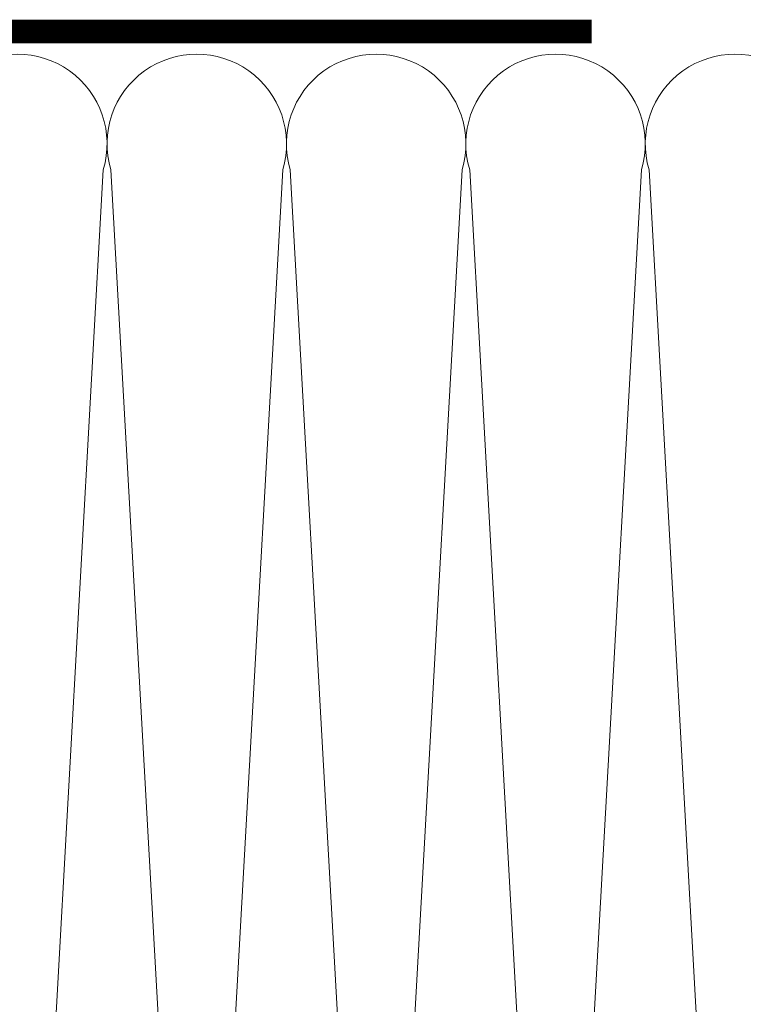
# Model space of a CAD drawing. Header units: inches. Extents: x -96941 to 10978768, y -673 to 1070890.
# Tile 37 of 256: x 55712 to 55743, y 3665 to 3707. Entities that reach past the tile are written whole.
import ezdxf

# ---------------------------------------------------------------- set-up
doc = ezdxf.new("R2010")
doc.units = ezdxf.units.IN
doc.linetypes.add('JIS_02_0.7', pattern=[1.35, 0.75, -0.6])
doc.layers.add('!_A_52_NOVÉ KCIE', color=7, linetype='Continuous', lineweight=13, true_color=0xa30000)
doc.layers.add('_MB_foil_0.7', color=102, linetype='JIS_02_0.7', lineweight=70)

# ---------------------------------------------------------------- blocks, each defined once
blk = doc.blocks.new('*U1415')
at = {"flags": 128}
for points in [[(-197.62, 0, 0.505403), (-216.72, -25.93), (-198.46, -352.64, -1.345402), (-236.77, -352.64), (-218.51, -25.93, 0.505403), (-237.62, 0)], [(-157.62, 0, 0.505403), (-176.72, -25.93), (-158.46, -352.64, -1.345402), (-196.77, -352.64), (-178.51, -25.93, 0.505403), (-197.62, 0)], [(-117.62, 0, 0.505403), (-136.72, -25.93), (-118.46, -352.64, -1.345402), (-156.77, -352.64), (-138.51, -25.93, 0.505403), (-157.62, 0)], [(-77.62, 0, 0.505403), (-96.72, -25.93), (-78.46, -352.64, -1.345402), (-116.77, -352.64), (-98.51, -25.93, 0.505403), (-117.62, 0)], [(-37.62, 0, 0.505403), (-56.72, -25.93), (-38.46, -352.64, -1.345402), (-76.77, -352.64), (-58.51, -25.93, 0.505403), (-77.62, 0)]]:
    blk.add_lwpolyline(points, format="xyb", dxfattribs=at)

msp = doc.modelspace()

# ---------------------------------------------------------------- linework, layer by layer
at = {"layer": '_MB_foil_0.7', "color": 14, "true_color": 0xa30000, "const_width": 1}
msp.add_lwpolyline([(55736.29, 3706.004), (55594.848, 3706.004, 0.414214), (55593.348, 3704.504), (55593.348, 3666.204)], format="xyb", dxfattribs=at)

# ---------------------------------------------------------------- block references
at = {"layer": '!_A_52_NOVÉ KCIE', "color": 14, "true_color": 0xa30000, "xscale": -0.18922771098, "yscale": 0.18922771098, "zscale": 0.18922771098, "rotation": 180}
msp.add_blockref('*U1415', (55753.235, 3633.444), dxfattribs=at)

doc.saveas('drawing.dxf')
